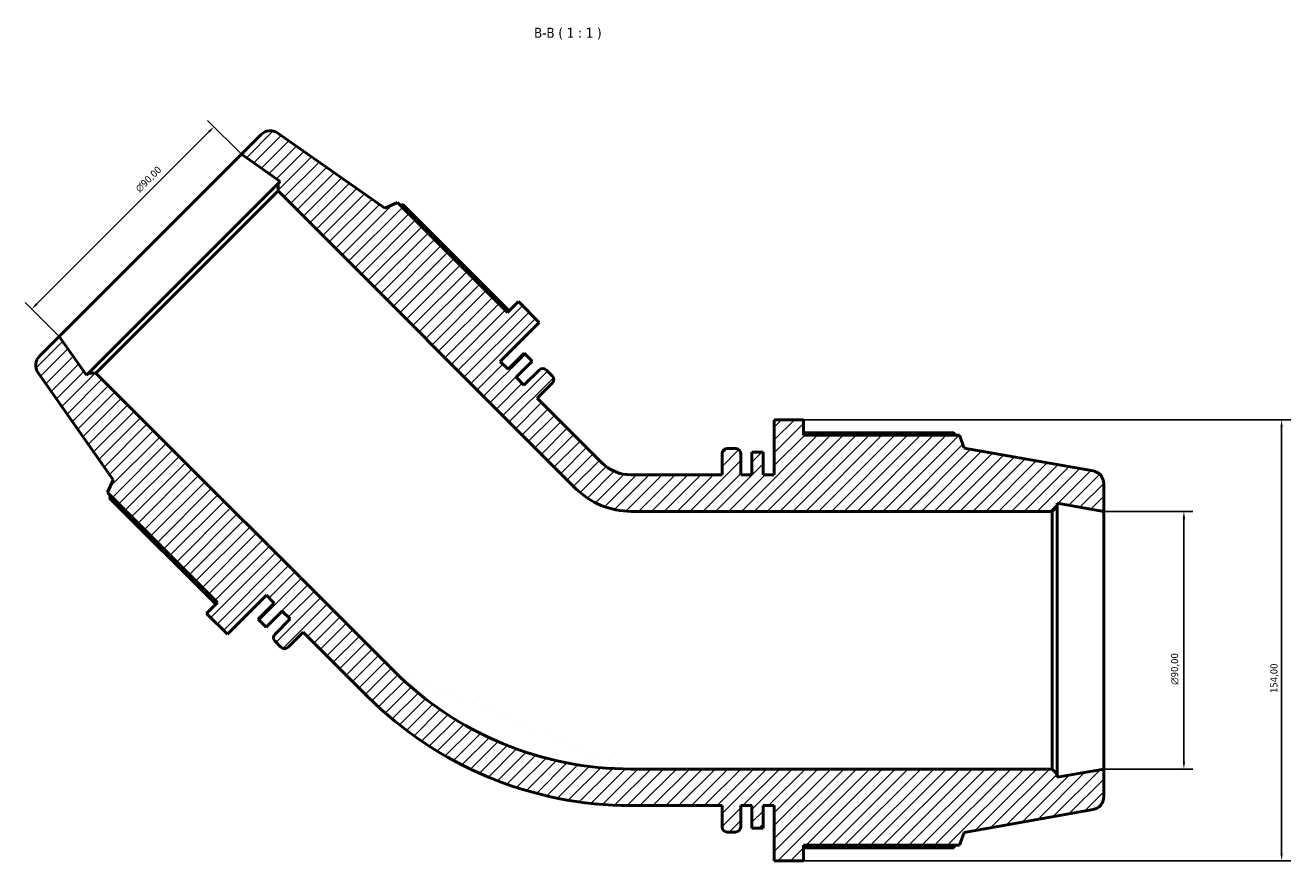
# Model space of a CAD drawing. Header units: millimetres. Extents: x -14 to 1254, y -246 to 1230.
# Tile 8 of 9: x 339 to 781, y 938 to 1230. Entities that reach past the tile are written whole.
import ezdxf

# ---------------------------------------------------------------- set-up
doc = ezdxf.new("R2010")
doc.units = ezdxf.units.MM
for name, color, linetype, lineweight in [('Dimension (ISO)', 7, 'Continuous', 25), ('Hatch (ISO)', 7, 'Continuous', 18), ('Symbol (ISO)', 7, 'Continuous', 25), ('Visible (ISO)', 7, 'Continuous', 50)]:
    doc.layers.add(name, color=color, linetype=linetype, lineweight=lineweight)
doc.styles.add('Label Text (ISO)', font='tahoma.ttf')
doc.styles.add('Note Text (ISO)', font='tahoma.ttf')
doc.dimstyles.new('Default (ISO)', dxfattribs={"dimtxt": 2.5, "dimasz": 2.5, "dimexe": 3.175, "dimexo": 0, "dimgap": 0.762, "dimtad": 1, "dimrnd": 1e-08, "dimzin": 0, "dimtxsty": 'Note Text (ISO)', "dimcen": 0.09, "dimdle": 10, "dimclrd": 256, "dimclre": 256, "dimclrt": 256, "dimazin": 0, "dimtfac": 1.40208, "dimtmove": 0, "dimatfit": 3, "dimfxl": 1, "dimtolj": 1, "dimtzin": 0, "dimlwd": -1, "dimlwe": -1, "dimarcsym": 0})

# ---------------------------------------------------------------- blocks, each defined once
blk = doc.blocks.new('*D7')
at = {"layer": 'Defpoints', "color": 0, "transparency": 16777216}
for p in [(404.85, 1194.77), (414.45, 1185.17), (350.81, 1121.53)]:
    blk.add_point(p, dxfattribs=at)
at = {"layer": 'Dimension (ISO)', "transparency": 16777216}
for p, q in [((342.98, 1132.9), (403.09, 1193)), ((414.45, 1185.17), (402.61, 1197.01)), ((350.81, 1121.53), (338.97, 1133.38))]:
    blk.add_line(p, q, dxfattribs=at)
for points in [[(402.79, 1193.3), (403.38, 1192.71), (404.85, 1194.77)], [(342.69, 1133.19), (343.28, 1132.6), (341.21, 1131.13)]]:
    blk.add_solid(points, dxfattribs=at)
at = {"layer": 'Dimension (ISO)', "color": 232, "true_color": 0xca0064, "transparency": 16777216, "insert": (377.16, 1173.48), "char_height": 2.5, "attachment_point": 1, "rotation": 45, "style": 'Note Text (ISO)'}
blk.add_mtext('\\A1;\\fAIGDT|b0|i0;\\H2.5000;\\ln\\fTahoma|b0|i0;\\H2.5000;90,00', dxfattribs=at)
blk = doc.blocks.new('*D8')
at = {"layer": 'Defpoints', "color": 0, "transparency": 16777216}
for p in [(715.52, 1060.46), (715.52, 970.46), (743.52, 970.46)]:
    blk.add_point(p, dxfattribs=at)
at = {"layer": 'Dimension (ISO)', "transparency": 16777216}
for p, q in [((715.52, 1060.46), (746.69, 1060.46)), ((743.52, 1057.96), (743.52, 972.96)), ((715.52, 970.46), (746.69, 970.46))]:
    blk.add_line(p, q, dxfattribs=at)
for points in [[(743.1, 1057.96), (743.94, 1057.96), (743.52, 1060.46)], [(743.1, 972.96), (743.94, 972.96), (743.52, 970.46)]]:
    blk.add_solid(points, dxfattribs=at)
at = {"layer": 'Dimension (ISO)', "color": 232, "true_color": 0xca0064, "transparency": 16777216, "insert": (739, 999.91), "char_height": 2.5, "attachment_point": 1, "rotation": 90, "style": 'Note Text (ISO)'}
blk.add_mtext('\\A1;\\fAIGDT|b0|i0;\\H2.5000;\\ln\\fTahoma|b0|i0;\\H2.5000;90,00', dxfattribs=at)
blk = doc.blocks.new('*D10')
at = {"layer": 'Defpoints', "color": 0, "transparency": 16777216}
for p in [(610.74, 1092.46), (610.74, 938.46), (777.64, 938.46)]:
    blk.add_point(p, dxfattribs=at)
at = {"layer": 'Dimension (ISO)', "transparency": 16777216}
for p, q in [((610.74, 1092.46), (780.81, 1092.46)), ((777.64, 1089.96), (777.64, 940.96)), ((610.74, 938.46), (780.81, 938.46))]:
    blk.add_line(p, q, dxfattribs=at)
for points in [[(777.22, 1089.96), (778.05, 1089.96), (777.64, 1092.46)], [(777.22, 940.96), (778.05, 940.96), (777.64, 938.46)]]:
    blk.add_solid(points, dxfattribs=at)
at = {"layer": 'Dimension (ISO)', "color": 232, "true_color": 0xca0064, "transparency": 16777216, "insert": (773.7, 997.01), "char_height": 2.5, "attachment_point": 1, "rotation": 90, "style": 'Note Text (ISO)'}
blk.add_mtext('\\A1;154,00', dxfattribs=at)

msp = doc.modelspace()

# ---------------------------------------------------------------- hatches: boundary and pattern name
at = {"layer": 'Hatch (ISO)'}
h = msp.add_hatch(dxfattribs=at)
h.set_pattern_fill('ANSI31', color=256, scale=25.4, style=0)
h.set_pattern_definition([(45, (0, 0), (-2.245064, 2.245064), [])])
edge = h.paths.add_edge_path()
edge.add_line((423.15, 1031.162), (425.908, 1028.404))
edge.add_line((425.908, 1028.404), (420.322, 1022.818))
edge.add_line((420.322, 1022.818), (423.079, 1020.06))
edge.add_line((423.079, 1020.06), (428.666, 1025.647))
edge.add_line((428.666, 1025.647), (431.423, 1022.889))
edge.add_line((431.423, 1022.889), (426.163, 1017.628))
edge.add_ellipse((427.435, 1016.355), major_axis=(-1.273, 1.273), ratio=1, start_angle=0, end_angle=90)
edge.add_line((426.163, 1015.082), (428.213, 1013.032))
edge.add_ellipse((429.486, 1014.305), major_axis=(-1.273, -1.273), ratio=1, start_angle=0, end_angle=90)
edge.add_line((430.759, 1013.032), (436.02, 1018.293))
edge.add_line((436.02, 1018.293), (458.47, 995.842))
edge.add_ellipse((550.519, 1087.891), major_axis=(-92.049, -92.049), ratio=1, start_angle=0, end_angle=45)
edge.add_line((550.519, 957.714), (582.269, 957.714))
edge.add_line((582.269, 957.714), (582.269, 950.274))
edge.add_ellipse((584.069, 950.274), major_axis=(-1.8, 0), ratio=1, start_angle=0, end_angle=90)
edge.add_line((584.069, 948.474), (586.969, 948.474))
edge.add_ellipse((586.969, 950.274), major_axis=(0, -1.8), ratio=1, start_angle=0, end_angle=90)
edge.add_line((588.769, 950.274), (588.769, 957.714))
edge.add_line((588.769, 957.714), (592.669, 957.714))
edge.add_line((592.669, 957.714), (592.669, 949.814))
edge.add_line((592.669, 949.814), (596.569, 949.814))
edge.add_line((596.569, 949.814), (596.569, 957.714))
edge.add_line((596.569, 957.714), (600.469, 957.714))
edge.add_line((600.469, 957.714), (600.469, 938.464))
edge.add_line((600.469, 938.464), (610.736, 938.464))
edge.add_line((610.736, 938.464), (610.736, 943.854))
edge.add_line((610.736, 943.854), (665.126, 943.854))
edge.add_line((665.126, 943.854), (666.769, 948.368))
edge.add_line((666.769, 948.368), (711.8, 956.308))
edge.add_ellipse((711.019, 960.74), major_axis=(0.781, -4.432), ratio=1, start_angle=0, end_angle=80)
edge.add_line((715.519, 960.74), (715.519, 970.464))
edge.add_line((715.519, 970.464), (699.269, 967.599))
edge.add_line((699.269, 967.599), (699.269, 968.664))
edge.add_line((699.269, 968.664), (697.469, 970.464))
edge.add_line((697.469, 970.464), (550.519, 970.464))
edge.add_ellipse((550.519, 1087.891), major_axis=(0, -117.426), ratio=1, start_angle=315, end_angle=360, ccw=False)
edge.add_line((467.486, 1004.858), (363.577, 1108.767))
edge.add_line((363.577, 1108.767), (361.031, 1108.767))
edge.add_line((361.031, 1108.767), (360.278, 1108.014))
edge.add_line((360.278, 1108.014), (350.813, 1121.53))
edge.add_line((350.813, 1121.53), (343.937, 1114.654))
edge.add_ellipse((347.119, 1111.472), major_axis=(-3.182, 3.182), ratio=1, start_angle=0, end_angle=80)
edge.add_line((343.433, 1108.891), (369.661, 1071.435))
edge.add_line((369.661, 1071.435), (367.63, 1067.081))
edge.add_line((367.63, 1067.081), (406.09, 1028.621))
edge.add_line((406.09, 1028.621), (402.279, 1024.81))
edge.add_line((402.279, 1024.81), (409.539, 1017.55))
edge.add_line((409.539, 1017.55), (423.15, 1031.162))
edge = h.paths.add_edge_path()
edge.add_line((507.579, 1110.075), (504.821, 1112.833))
edge.add_line((504.821, 1112.833), (518.433, 1126.445))
edge.add_line((518.433, 1126.445), (511.173, 1133.704))
edge.add_line((511.173, 1133.704), (507.362, 1129.893))
edge.add_line((507.362, 1129.893), (468.902, 1168.353))
edge.add_line((468.902, 1168.353), (464.549, 1166.323))
edge.add_line((464.549, 1166.323), (427.092, 1192.55))
edge.add_ellipse((424.511, 1188.864), major_axis=(2.581, 3.686), ratio=1, start_angle=0, end_angle=80)
edge.add_line((421.329, 1192.046), (414.453, 1185.17))
edge.add_line((414.453, 1185.17), (427.969, 1175.705))
edge.add_line((427.969, 1175.705), (427.216, 1174.952))
edge.add_line((427.216, 1174.952), (427.216, 1172.407))
edge.add_line((427.216, 1172.407), (531.126, 1068.497))
edge.add_ellipse((550.519, 1087.891), major_axis=(-19.393, -19.393), ratio=1, start_angle=0, end_angle=45)
edge.add_line((550.519, 1060.464), (697.469, 1060.464))
edge.add_line((697.469, 1060.464), (699.269, 1062.264))
edge.add_line((699.269, 1062.264), (699.269, 1063.329))
edge.add_line((699.269, 1063.329), (715.519, 1060.464))
edge.add_line((715.519, 1060.464), (715.519, 1070.188))
edge.add_ellipse((711.019, 1070.188), major_axis=(4.5, 0), ratio=1, start_angle=0, end_angle=80)
edge.add_line((711.8, 1074.62), (666.769, 1082.56))
edge.add_line((666.769, 1082.56), (665.126, 1087.074))
edge.add_line((665.126, 1087.074), (610.736, 1087.074))
edge.add_line((610.736, 1087.074), (610.736, 1092.464))
edge.add_line((610.736, 1092.464), (600.469, 1092.464))
edge.add_line((600.469, 1092.464), (600.469, 1073.214))
edge.add_line((600.469, 1073.214), (596.569, 1073.214))
edge.add_line((596.569, 1073.214), (596.569, 1081.114))
edge.add_line((596.569, 1081.114), (592.669, 1081.114))
edge.add_line((592.669, 1081.114), (592.669, 1073.214))
edge.add_line((592.669, 1073.214), (588.769, 1073.214))
edge.add_line((588.769, 1073.214), (588.769, 1080.654))
edge.add_ellipse((586.969, 1080.654), major_axis=(1.8, 0), ratio=1, start_angle=0, end_angle=90)
edge.add_line((586.969, 1082.454), (584.069, 1082.454))
edge.add_ellipse((584.069, 1080.654), major_axis=(0, 1.8), ratio=1, start_angle=0, end_angle=90)
edge.add_line((582.269, 1080.654), (582.269, 1073.214))
edge.add_line((582.269, 1073.214), (550.519, 1073.214))
edge.add_ellipse((550.519, 1087.891), major_axis=(0, -14.676), ratio=1, start_angle=315, end_angle=360, ccw=False)
edge.add_line((540.141, 1077.513), (517.69, 1099.963))
edge.add_line((517.69, 1099.963), (522.951, 1105.224))
edge.add_ellipse((521.679, 1106.497), major_axis=(1.273, -1.273), ratio=1, start_angle=0, end_angle=90)
edge.add_line((522.951, 1107.77), (520.901, 1109.821))
edge.add_ellipse((519.628, 1108.548), major_axis=(1.273, 1.273), ratio=1, start_angle=0, end_angle=90)
edge.add_line((518.355, 1109.821), (513.094, 1104.56))
edge.add_line((513.094, 1104.56), (510.337, 1107.317))
edge.add_line((510.337, 1107.317), (515.923, 1112.904))
edge.add_line((515.923, 1112.904), (513.165, 1115.661))
edge.add_line((513.165, 1115.661), (507.579, 1110.075))

# ---------------------------------------------------------------- linework, layer by layer
at = {"layer": 'Visible (ISO)'}
for p, q in [((421.329, 1192.046), (414.453, 1185.17)), ((464.549, 1166.323), (427.092, 1192.55)), ((414.453, 1185.17), (350.813, 1121.53)), ((414.453, 1185.17), (427.969, 1175.705)), ((427.969, 1175.705), (427.216, 1174.952)), ((427.216, 1174.952), (361.031, 1108.767)), ((363.577, 1108.767), (427.216, 1172.407)), ((427.216, 1174.952), (427.216, 1172.407)), ((427.216, 1172.407), (531.126, 1068.497)), ((468.902, 1168.353), (464.549, 1166.323)), ((507.362, 1129.893), (468.902, 1168.353)), ((507.957, 1130.488), (470.884, 1167.561)), ((511.173, 1133.704), (507.362, 1129.893)), ((518.433, 1126.445), (511.173, 1133.704)), ((504.821, 1112.833), (518.433, 1126.445)), ((350.813, 1121.53), (343.937, 1114.654)), ((360.278, 1108.014), (350.813, 1121.53)), ((513.165, 1115.661), (507.579, 1110.075)), ((515.923, 1112.904), (513.165, 1115.661)), ((507.579, 1110.075), (504.821, 1112.833)), ((510.337, 1107.317), (515.923, 1112.904)), ((518.355, 1109.821), (513.094, 1104.56)), ((522.951, 1107.77), (520.901, 1109.821)), ((343.433, 1108.891), (369.661, 1071.435)), ((361.031, 1108.767), (360.278, 1108.014)), ((363.577, 1108.767), (361.031, 1108.767)), ((467.486, 1004.858), (363.577, 1108.767)), ((513.094, 1104.56), (510.337, 1107.317)), ((517.69, 1099.963), (522.951, 1105.224)), ((540.141, 1077.513), (517.69, 1099.963)), ((610.736, 1092.464), (600.469, 1092.464)), ((600.469, 1092.464), (600.469, 1073.214)), ((610.736, 1087.074), (610.736, 1092.464)), ((663.164, 1087.916), (610.736, 1087.916)), ((665.126, 1087.074), (610.736, 1087.074)), ((666.769, 1082.56), (665.126, 1087.074)), ((711.8, 1074.62), (666.769, 1082.56)), ((582.269, 1080.654), (582.269, 1073.214)), ((586.969, 1082.454), (584.069, 1082.454)), ((588.769, 1073.214), (588.769, 1080.654)), ((596.569, 1081.114), (592.669, 1081.114)), ((592.669, 1081.114), (592.669, 1073.214)), ((596.569, 1073.214), (596.569, 1081.114)), ((369.661, 1071.435), (367.63, 1067.081)), ((582.269, 1073.214), (550.519, 1073.214)), ((592.669, 1073.214), (588.769, 1073.214)), ((600.469, 1073.214), (596.569, 1073.214)), ((715.519, 1060.464), (715.519, 1070.188)), ((367.63, 1067.081), (406.09, 1028.621)), ((368.423, 1065.099), (405.495, 1028.026)), ((550.519, 1060.464), (697.469, 1060.464)), ((697.469, 1060.464), (699.269, 1062.264)), ((697.469, 1060.464), (697.469, 970.464)), ((699.269, 1062.264), (699.269, 1063.329)), ((699.269, 1063.329), (715.519, 1060.464)), ((699.269, 968.664), (699.269, 1062.264)), ((715.519, 970.464), (715.519, 1060.464)), ((409.539, 1017.55), (423.15, 1031.162)), ((423.15, 1031.162), (425.908, 1028.404)), ((406.09, 1028.621), (402.279, 1024.81)), ((425.908, 1028.404), (420.322, 1022.818)), ((423.079, 1020.06), (428.666, 1025.647)), ((428.666, 1025.647), (431.423, 1022.889)), ((402.279, 1024.81), (409.539, 1017.55)), ((420.322, 1022.818), (423.079, 1020.06)), ((431.423, 1022.889), (426.163, 1017.628)), ((430.759, 1013.032), (436.02, 1018.293)), ((436.02, 1018.293), (458.47, 995.842)), ((426.163, 1015.082), (428.213, 1013.032)), ((697.469, 970.464), (550.519, 970.464)), ((699.269, 968.664), (697.469, 970.464)), ((715.519, 970.464), (699.269, 967.599)), ((699.269, 967.599), (699.269, 968.664)), ((715.519, 960.74), (715.519, 970.464)), ((550.519, 957.714), (582.269, 957.714)), ((582.269, 957.714), (582.269, 950.274)), ((588.769, 950.274), (588.769, 957.714)), ((588.769, 957.714), (592.669, 957.714)), ((592.669, 957.714), (592.669, 949.814)), ((596.569, 949.814), (596.569, 957.714)), ((596.569, 957.714), (600.469, 957.714)), ((600.469, 957.714), (600.469, 938.464)), ((666.769, 948.368), (711.8, 956.308)), ((584.069, 948.474), (586.969, 948.474)), ((592.669, 949.814), (596.569, 949.814)), ((665.126, 943.854), (666.769, 948.368)), ((610.736, 938.464), (610.736, 943.854)), ((610.736, 943.854), (665.126, 943.854)), ((610.736, 943.013), (663.164, 943.013)), ((600.469, 938.464), (610.736, 938.464))]:
    msp.add_line(p, q, dxfattribs=at)
for centre, radius, start, end in [((424.511, 1188.864), 4.5, 55, 135), ((347.119, 1111.472), 4.5, 135, 215), ((519.628, 1108.548), 1.8, 45, 135), ((521.679, 1106.497), 1.8, 315, 45), ((584.069, 1080.654), 1.8, 90, 180), ((586.969, 1080.654), 1.8, 0, 90), ((550.519, 1087.891), 14.676, 225, 270), ((711.019, 1070.188), 4.5, 0, 80), ((550.519, 1087.891), 27.426, 225, 270), ((427.435, 1016.355), 1.8, 135, 225), ((429.486, 1014.305), 1.8, 225, 315), ((550.519, 1087.891), 117.426, 225, 270), ((550.519, 1087.891), 130.176, 225, 270), ((711.019, 960.74), 4.5, 280, 0), ((584.069, 950.274), 1.8, 180, 270), ((586.969, 950.274), 1.8, 270, 0)]:
    msp.add_arc(centre, radius, start, end, dxfattribs=at)
for points, weights in [([(470.884, 1167.561), (470.409, 1167.436), (469.944, 1167.311)], [2.55455110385, 2.56805145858, 2.58124067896]), ([(663.653, 1087.074), (663.412, 1087.491), (663.164, 1087.916)], [1.00109282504, 1.00062038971, 1]), ([(368.672, 1066.039), (368.547, 1065.574), (368.423, 1065.099)], [2.57070896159, 2.55757355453, 2.54412828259]), ([(663.164, 943.013), (663.412, 943.437), (663.653, 943.854)], [1, 1.00062038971, 1.00109282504])]:
    msp.add_rational_spline(points, weights, degree=2, dxfattribs=at)

# ---------------------------------------------------------------- texts
at = {"layer": 'Symbol (ISO)', "insert": (516.63, 1225.202), "char_height": 3.5, "attachment_point": 7, "style": 'Label Text (ISO)'}
msp.add_mtext('B-B ( 1 : 1 )', dxfattribs=at)

# ---------------------------------------------------------------- dimensions: what is measured, and where the dimension line sits
at = {"layer": 'Dimension (ISO)'}
for base, p1, p2, angle, picture, middle in [((404.853, 1194.77), (350.813, 1121.53), (414.453, 1185.17), 225, '*D7', (384.289, 1174.206)), ((743.519, 970.464), (715.519, 1060.464), (715.519, 970.464), 90, '*D8', (743.519, 1005.464))]:
    dim = msp.add_linear_dim(base=base, p1=p1, p2=p2, angle=angle, text='\\fAIGDT|b0|i0;\\H2.5000;\\ln\\fTahoma|b0|i0;\\H2.5000;<>', dimstyle='Default (ISO)', override={"dimdec": 2, "dimtp": 0, "dimtm": 0, "dimtdec": 2, "dimtofl": 0, "dimatfit": 1}, dxfattribs=at)
    dim.commit()
    dim.dimension.update_dxf_attribs({"geometry": picture, "text_midpoint": middle, "dimtype": 160})
dim = msp.add_linear_dim(base=(777.636, 938.464), p1=(610.736, 1092.464), p2=(610.736, 938.464), angle=270, dimstyle='Default (ISO)', override={"dimdec": 2, "dimtp": 0, "dimtm": 0, "dimtdec": 2, "dimtofl": 0, "dimatfit": 1}, dxfattribs=at)
dim.commit()
dim.dimension.update_dxf_attribs({"geometry": '*D10', "text_midpoint": (777.636, 1001.964), "dimtype": 160})

doc.saveas('drawing.dxf')
